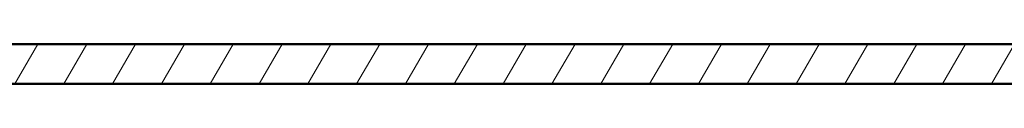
# Model space of a CAD drawing. Header units: millimetres. Extents: x 200 to 13555, y -185 to 8310.
# Tile 22 of 94: x 3881 to 3955, y 7554 to 7557. Entities that reach past the tile are written whole.
import ezdxf

# ---------------------------------------------------------------- set-up
doc = ezdxf.new("R2010")
doc.units = ezdxf.units.MM
doc.header["$LTSCALE"] = 10
doc.layers.add('Schraffur', color=7, linetype='Continuous', lineweight=18)
doc.layers.add('Sichtbare Kanten(DIN)', color=7, linetype='Continuous', lineweight=50)

msp = doc.modelspace()

# ---------------------------------------------------------------- hatches: boundary and pattern name
at = {"layer": 'Schraffur'}
h = msp.add_hatch(dxfattribs=at)
h.set_pattern_fill('ANSI31', color=256, scale=25.4, angle=14.999977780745, style=0)
h.set_pattern_definition([(59.99997778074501, (0, 0), (-2.749630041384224, 1.587501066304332), [])])
h.paths.add_polyline_path([(8294.036124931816, 7553.949454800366), (8294.036124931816, 7556.949454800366), (8009.899761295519, 7556.949454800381), (7949.899761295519, 7556.949454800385), (7381.627034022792, 7556.949454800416), (7321.627034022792, 7556.949454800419), (6753.354306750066, 7556.94945480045), (6693.354306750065, 7556.949454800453), (6125.081579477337, 7556.949454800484), (6065.081579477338, 7556.949454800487), (5496.808852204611, 7556.949454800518), (5436.80885220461, 7556.949454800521), (4868.536124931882, 7556.949454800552), (4808.536124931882, 7556.949454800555), (4240.263397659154, 7556.949454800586), (4180.263397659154, 7556.94945480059), (3611.990670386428, 7556.949454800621), (3551.990670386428, 7556.949454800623), (2983.717943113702, 7556.949454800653), (2923.717943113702, 7556.949454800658), (2355.445215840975, 7556.949454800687), (2295.445215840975, 7556.949454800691), (1727.172488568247, 7556.949454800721), (1667.172488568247, 7556.949454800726), (1383.036124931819, 7556.94945480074), (1383.036124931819, 7553.94945480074), (1657.172488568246, 7553.949454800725), (1737.172488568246, 7553.949454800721), (2285.445215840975, 7553.949454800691), (2365.445215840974, 7553.949454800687), (2913.7179431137, 7553.949454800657), (2993.7179431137, 7553.949454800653), (3541.990670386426, 7553.949454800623), (3621.990670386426, 7553.949454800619), (4170.263397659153, 7553.949454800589), (4250.263397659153, 7553.949454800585), (4798.53612493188, 7553.949454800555), (4878.53612493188, 7553.94945480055), (5426.80885220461, 7553.94945480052), (5506.80885220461, 7553.949454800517), (6055.081579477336, 7553.949454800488), (6135.081579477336, 7553.949454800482), (6683.354306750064, 7553.949454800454), (6763.354306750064, 7553.94945480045), (7311.627034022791, 7553.94945480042), (7391.627034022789, 7553.949454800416), (7939.899761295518, 7553.949454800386), (8019.899761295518, 7553.949454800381)])

# ---------------------------------------------------------------- linework, layer by layer
at = {"layer": 'Sichtbare Kanten(DIN)'}
for p, q in [((8294.036124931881, 7556.949454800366), (1383.036124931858, 7556.94945480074)), ((1383.036124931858, 7553.949454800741), (8294.036124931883, 7553.949454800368))]:
    msp.add_line(p, q, dxfattribs=at)

doc.saveas('drawing.dxf')
